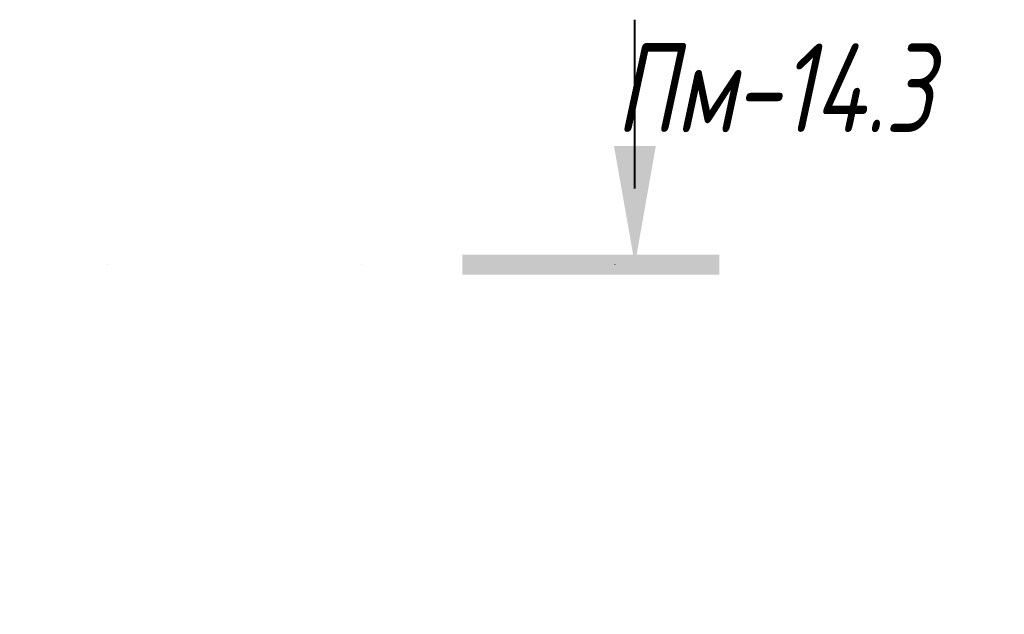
# Model space of a CAD drawing. Header units: millimetres. Extents: x -2602 to 8363, y -1002 to 45917.
# Tile 25 of 26: x 4647 to 5618, y 42540 to 43127. Entities that reach past the tile are written whole.
import ezdxf

# ---------------------------------------------------------------- set-up
doc = ezdxf.new("R2010")
doc.units = ezdxf.units.MM
doc.linetypes.add('ADSK_Линия разреза', pattern=[500, 0, -250, 0, -250])
doc.layers.add('G-____-____-SYMB', color=111, linetype='Continuous', lineweight=9)
doc.layers.add('S-RBAR-____-IDEN', color=171, linetype='Continuous', lineweight=20)
doc.styles.add('GOST Common_I_1', font='GOST_Common Italic.ttf', dxfattribs={"width": 0.8, "height": 87.5})
doc.styles.add('GOST Common_I_2', font='GOST_Common Italic.ttf', dxfattribs={"width": 0.8, "height": 62.5})

# ---------------------------------------------------------------- blocks, each defined once
blk = doc.blocks.new('Разрез - Номер вида спереди_3_5 мм-6449-КЖ1_ПЭ_ВЭ14_Армирование_Пилоны_Пм-14_3_2-2')
at = {"layer": 'G-____-____-SYMB'}
for points in [[(18804.94, 43002.24), (18784.33, 42885.37), (18763.73, 43002.24)], [(18614.39, 42875.28), (18614.39, 42895.22), (18867.66, 42895.22), (18867.66, 42875.28)]]:
    blk.add_hatch(color=256, dxfattribs=at).paths.add_polyline_path(points)
at = {"layer": 'G-____-____-SYMB', "lineweight": 40}
blk.add_line((18784.33, 42960.37), (18784.33, 43126.96), dxfattribs=at)

msp = doc.modelspace()

# ---------------------------------------------------------------- linework, layer by layer
at = {"layer": 'G-____-____-SYMB', "linetype": 'ADSK_Линия разреза', "lineweight": 20}
msp.add_line((2982.955, 42885.3738), (5328.5047, 42885.3738), dxfattribs=at)

# ---------------------------------------------------------------- block references
at = {"layer": 'G-____-____-SYMB', "lineweight": 40}
msp.add_blockref('Разрез - Номер вида спереди_3_5 мм-6449-КЖ1_ПЭ_ВЭ14_Армирование_Пилоны_Пм-14_3_2-2', (-13530.827, 0), dxfattribs=at)

# ---------------------------------------------------------------- texts
at = {"layer": 'G-____-____-SYMB', "char_height": 87.5, "attachment_point": 1, "style": 'GOST Common_I_1'}
for s, insert, width in [('Пм', (5234.5138, 43103.4503), 141.097), ('-14.3', (5350.9304, 43103.4503), 267.763625)]:
    msp.add_mtext(s, dxfattribs=dict(at, insert=insert, width=width))
at = {"layer": 'S-RBAR-____-IDEN', "lineweight": 9, "insert": (4494.4201, 42535.5289), "char_height": 62.5, "width": 211.6455, "attachment_point": 1, "rotation": 90, "style": 'GOST Common_I_2', "bg_fill": 3, "box_fill_scale": 1.25, "bg_fill_color": 256, "bg_fill_true_color": 13158600, "bg_fill_transparency": 0}
msp.add_mtext('1 Ø10 ', dxfattribs=at)

doc.saveas('drawing.dxf')
